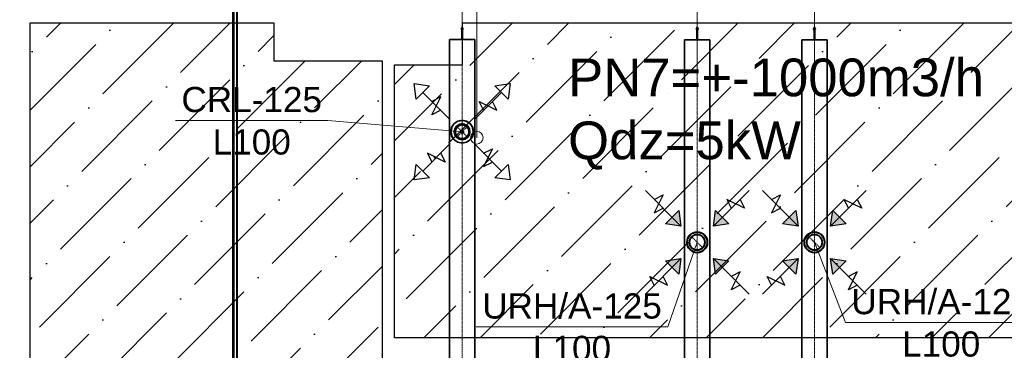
# Model space of a CAD drawing. Header units: millimetres. Extents: x -134161 to 355560, y -27497 to 30328.
# Tile 26 of 95: x -104296 to -96464, y 4025 to 6651. Entities that reach past the tile are written whole.
import ezdxf

# ---------------------------------------------------------------- set-up
doc = ezdxf.new("R2010")
doc.units = ezdxf.units.MM
for name, pattern in [('CenterLine', [17.2, 13, -2, 0.2, -2]), ('HIDDEN', [9.525, 6.35, -3.175]), ('UnderCeiling', [6.7, 4.2, -1, 0.5, -1])]:
    doc.linetypes.add(name, pattern=pattern)
doc.layers.add('AVK-A_uzdevums', color=1, linetype='CONTINUOUS', lineweight=30)
doc.layers.add('AVK-V_uzdevums', color=5, linetype='CONTINUOUS', lineweight=30)
for name, color, linetype in [('Dz1-Atpakalgaita', 7, 'CONTINUOUS'), ('Dz1-Teksts-', 7, 'CONTINUOUS'), ('Dz1-Turpgaita', 7, 'CONTINUOUS'), ('Vent-PN6-N-Plusmas bulta', 7, 'CONTINUOUS'), ('Vent-PN6-N-Teksts-', 7, 'CONTINUOUS'), ('Vent-PN6-P-Plusmas bulta', 7, 'CONTINUOUS'), ('Vent-PN7-N', 7, 'CONTINUOUS'), ('Vent-PN7-N-Iekarta', 7, 'CONTINUOUS'), ('Vent-PN7-N-Teksts-', 7, 'CONTINUOUS'), ('Vent-PN7-P', 7, 'CONTINUOUS'), ('Vent-PN7-P-Iekarta', 7, 'CONTINUOUS'), ('Vent-PN7-P-Teksts-', 7, 'CONTINUOUS')]:
    doc.layers.add(name, color=color, linetype=linetype)
doc.styles.add('Arial', font='arial.ttf', dxfattribs={"height": 187.5})
doc.styles.add('PBL', font='arial.ttf')
pattern_1 = [(45, (-132147.12, 0), (168.3798, 617.3926), [793.75, -158.75, 0, -158.75])]

# ---------------------------------------------------------------- blocks, each defined once
blk = doc.blocks.new('*U135')
at = {"layer": 'Vent-PN7-N-Teksts-', "color": 7, "linetype": 'Continuous', "lineweight": 15}
for p, q in [((33240.1, 4883, 2300), (33006, 4212.4, 2300)), ((33006, 4212.4, 2300), (31482.9, 4212.4, 2300))]:
    blk.add_line(p, q, dxfattribs=at)
at = {"layer": 'Vent-PN7-N-Teksts-', "color": 7, "linetype": 'Continuous', "lineweight": 25, "style": 'Arial'}
for s, p in [('URH/A-125', (31530.2, 4277.4, 2300)), ('L100', (31933.6, 3940.5, 2300))]:
    blk.add_text(s, height=200, dxfattribs=at).set_placement(p)
blk = doc.blocks.new('*U136')
at = {"layer": 'Vent-PN7-N-Teksts-', "color": 7, "linetype": 'Continuous', "lineweight": 15}
for p, q in [((34172.4, 4883, 2300), (34419.1, 4247.1, 2300)), ((34419.1, 4247.1, 2300), (35942.2, 4247.1, 2300))]:
    blk.add_line(p, q, dxfattribs=at)
at = {"layer": 'Vent-PN7-N-Teksts-', "color": 7, "linetype": 'Continuous', "lineweight": 25, "style": 'Arial'}
for s, p in [('URH/A-125', (34466.4, 4312.1, 2300)), ('L100', (34869.9, 3975.3, 2300))]:
    blk.add_text(s, height=200, dxfattribs=at).set_placement(p)
blk = doc.blocks.new('*U180')
at = {"layer": 'Vent-PN7-P-Teksts-', "color": 7, "linetype": 'Continuous', "lineweight": 15}
for p, q in [((30303.1, 5851.6, 2300), (29090.4, 5851.6, 2300)), ((31370.4, 5760.9, 2300), (30303.1, 5851.6, 2300))]:
    blk.add_line(p, q, dxfattribs=at)
at = {"layer": 'Vent-PN7-P-Teksts-', "color": 7, "linetype": 'Continuous', "lineweight": 25, "style": 'Arial'}
for s, p in [('CRL-125', (29137.7, 5916.6, 2300)), ('L100', (29386, 5579.8, 2300))]:
    blk.add_text(s, height=200, dxfattribs=at).set_placement(p)
blk = doc.blocks.new('*U199')
at = {"layer": 'AVK-A_uzdevums', "color": 7, "linetype": 'Continuous', "lineweight": 18}
for p, q in [((31487.3, 6884.6), (31487.3, 9000.9)), ((31487.3, 9000.9), (34293, 9000.9)), ((34293, 9000.9), (34293, 6884.6)), ((31487.3, 5713.4), (31487.3, 6884.6)), ((34293, 6884.6), (31487.3, 6884.6))]:
    blk.add_line(p, q, dxfattribs=at)
at = {"layer": 'AVK-A_uzdevums', "color": 7, "linetype": 'Continuous', "lineweight": 18, "extrusion": (0, 0, -1)}
blk.add_circle((-31487.3, 5713.4), 50, dxfattribs=at)
at = {"layer": 'AVK-A_uzdevums', "color": 7, "linetype": 'Continuous', "lineweight": 25, "style": 'Arial'}
for s, p in [('Esošo apkure atslēgt!', (31546.7, 8659.3)), ('Zem grīdas apsilde', (31702.2, 7812.8)), ('S=14.2m2', (32249.4, 7389.6)), ('Qa=852W', (32257.3, 6966.3))]:
    blk.add_text(s, height=200, dxfattribs=at).set_placement(p)
blk = doc.blocks.new('*U520')
at = {"layer": 'Vent-PN7-P-Teksts-', "color": 7, "linetype": 'Continuous', "lineweight": 25}
for p, q in [((32317.6, 7971.8, 2600), (32330.2, 8006, 2600)), ((32317.6, 7872.3, 2600), (32369.6, 8004.9, 2600)), ((32330.2, 8006, 2600), (32357, 8006, 2600)), ((32357, 8006, 2600), (32369.6, 7971.8, 2600)), ((32317.6, 7905.5, 2600), (32317.6, 7971.8, 2600)), ((32369.6, 7971.8, 2600), (32369.6, 7905.5, 2600)), ((32330.2, 7872.3, 2600), (32317.6, 7905.5, 2600)), ((32357, 7872.3, 2600), (32330.2, 7872.3, 2600)), ((32369.6, 7905.5, 2600), (32357, 7872.3, 2600))]:
    blk.add_line(p, q, dxfattribs=at)
at = {"layer": 'Vent-PN7-P-Teksts-', "color": 7, "linetype": 'Continuous', "lineweight": 15}
for p, q in [((31370.4, 6492.8, 2600), (31370.4, 7796.7, 2600)), ((31370.4, 7796.7, 2600), (32830.5, 7796.7, 2600))]:
    blk.add_line(p, q, dxfattribs=at)
at = {"layer": 'Vent-PN7-P-Teksts-', "color": 7, "linetype": 'Continuous', "lineweight": 25, "style": 'Arial'}
for s, p in [('PN7-P  200', (31417.1, 7860.9, 2600)), ('L500', (31417.1, 7528.3, 2600))]:
    blk.add_text(s, height=200, dxfattribs=at).set_placement(p)
blk = doc.blocks.new('*U522')
at = {"layer": 'Vent-PN6-N-Teksts-', "color": 7, "linetype": 'Continuous', "lineweight": 25}
for p, q in [((35135, 7971.8, 2600), (35147.5, 8006, 2600)), ((35135, 7872.3, 2600), (35186.9, 8004.9, 2600)), ((35147.5, 8006, 2600), (35174.4, 8006, 2600)), ((35174.4, 8006, 2600), (35186.9, 7971.8, 2600)), ((35135, 7905.5, 2600), (35135, 7971.8, 2600)), ((35186.9, 7971.8, 2600), (35186.9, 7905.5, 2600)), ((35147.5, 7872.3, 2600), (35135, 7905.5, 2600)), ((35174.4, 7872.3, 2600), (35147.5, 7872.3, 2600)), ((35186.9, 7905.5, 2600), (35174.4, 7872.3, 2600))]:
    blk.add_line(p, q, dxfattribs=at)
at = {"layer": 'Vent-PN6-N-Teksts-', "color": 7, "linetype": 'Continuous', "lineweight": 15}
for p, q in [((34172.4, 6249.6, 2600), (34172.4, 7796.7, 2600)), ((34172.4, 7796.7, 2600), (35647.8, 7796.7, 2600))]:
    blk.add_line(p, q, dxfattribs=at)
at = {"layer": 'Vent-PN6-N-Teksts-', "color": 7, "linetype": 'Continuous', "lineweight": 25, "style": 'Arial'}
for s, p in [('PN7-N  200', (34219, 7860.9, 2600)), ('L500', (34219, 7528.3, 2600))]:
    blk.add_text(s, height=200, dxfattribs=at).set_placement(p)
blk = doc.blocks.new('*U525')
at = {"layer": 'Vent-PN6-N-Plusmas bulta', "linetype": 'Continuous', "lineweight": 25}
for points in [[(34025.6, 5135.8), (34043.3, 5012.1), (33919.6, 5029.8)], [(34425.1, 5029.8), (34301.4, 5012.1), (34319.1, 5135.8)], [(33919.6, 4736.3), (34043.3, 4754), (34025.6, 4630.2)], [(34319.1, 4630.2), (34301.4, 4754), (34425.1, 4736.3)]]:
    blk.add_hatch(color=7, dxfattribs=at).paths.add_polyline_path(points, flags=0)
at = {"layer": 'Vent-PN6-N-Plusmas bulta', "color": 7, "linetype": 'Continuous', "lineweight": 25}
for p, q in [((34043.3, 5012.1, 2237), (33760.5, 5294.9, 2237)), ((33831.2, 5224.2, 2237), (33901.9, 5259.6, 2237)), ((33901.9, 5259.6, 2237), (33831.2, 5118.1, 2237)), ((34301.4, 5012.1, 2237), (34584.2, 5294.9, 2237)), ((34548.9, 5153.5, 2237), (34407.5, 5224.2, 2237)), ((34407.5, 5224.2, 2237), (34442.8, 5153.5, 2237)), ((34513.5, 5224.2, 2237), (34548.9, 5153.5, 2237)), ((33831.2, 5118.1, 2237), (33901.9, 5153.5, 2237)), ((34025.6, 5135.8, 2237), (34043.3, 5012.1, 2237)), ((34301.4, 5012.1, 2237), (34319.1, 5135.8, 2237)), ((34043.3, 5012.1, 2237), (33919.6, 5029.8, 2237)), ((34425.1, 5029.8, 2237), (34301.4, 5012.1, 2237)), ((34043.3, 4754, 2237), (33760.5, 4471.1, 2237)), ((33919.6, 4736.3, 2237), (34043.3, 4754, 2237)), ((34043.3, 4754, 2237), (34025.6, 4630.2, 2237)), ((34301.4, 4754, 2237), (34584.2, 4471.1, 2237)), ((34319.1, 4630.2, 2237), (34301.4, 4754, 2237)), ((34301.4, 4754, 2237), (34425.1, 4736.3, 2237)), ((34442.8, 4506.5, 2237), (34513.5, 4647.9, 2237)), ((34513.5, 4647.9, 2237), (34442.8, 4612.6, 2237)), ((33831.2, 4541.9, 2237), (33795.8, 4612.6, 2237)), ((33795.8, 4612.6, 2237), (33937.2, 4541.9, 2237)), ((33937.2, 4541.9, 2237), (33901.9, 4612.6, 2237)), ((34513.5, 4541.9, 2237), (34442.8, 4506.5, 2237))]:
    blk.add_line(p, q, dxfattribs=at)
for points in [[(34025.6, 5135.8, 2237), (34043.3, 5012.1, 2237), (33919.6, 5029.8, 2237)], [(34425.1, 5029.8, 2237), (34301.4, 5012.1, 2237), (34319.1, 5135.8, 2237)], [(33919.6, 4736.3, 2237), (34043.3, 4754, 2237), (34025.6, 4630.2, 2237)], [(34319.1, 4630.2, 2237), (34301.4, 4754, 2237), (34425.1, 4736.3, 2237)]]:
    blk.add_3dface(points, dxfattribs=at)
blk = doc.blocks.new('*U527')
at = {"layer": 'Vent-PN7-N', "color": 1, "linetype": 'UnderCeiling', "lineweight": 35}
for p, q in [((34072.4, 4795.5, 2600), (34072.4, 4970.5, 2600)), ((34272.4, 4795.5, 2600), (34272.4, 4970.5, 2600))]:
    blk.add_line(p, q, dxfattribs=at)
at = {"layer": 'Vent-PN7-N', "color": 7, "linetype": 'CenterLine', "lineweight": 18}
blk.add_line((34172.4, 4795.5, 2600), (34172.4, 4970.5, 2600), dxfattribs=at)
at = {"layer": 'Vent-PN7-N', "color": 7, "linetype": 'HIDDEN', "lineweight": -3}
blk.add_line((34128.2, 4927.2, 2481.2), (34216.6, 4838.8, 2481.2), dxfattribs=at)
at = {"layer": 'Vent-PN7-N', "color": 7, "linetype": 'HIDDEN', "lineweight": -3, "extrusion": (0, 0, -1)}
blk.add_circle((-34172.4, 4883, -2481.2), 62.5, dxfattribs=at)
blk = doc.blocks.new('*U528')
at = {"layer": 'Vent-PN7-N-Iekarta', "color": 1, "linetype": 'Continuous', "lineweight": 35}
for centre, radius in [((34172.4, 4883, 2300), 82.5), ((34172.4, 4883, 2287), 80), ((34172.4, 4883, 2289), 62.5), ((34172.4, 4883, 2300), 60.5)]:
    blk.add_circle(centre, radius, dxfattribs=at)
blk = doc.blocks.new('*U529')
at = {"layer": 'Vent-PN7-N', "color": 7, "linetype": 'Continuous', "lineweight": -3}
blk.add_line((34172.4, 4883, 2390.6), (34172.4, 4883, 2389.6), dxfattribs=at)
blk = doc.blocks.new('*U530')
at = {"layer": 'Vent-PN7-N', "color": 1, "linetype": 'UnderCeiling', "lineweight": 35}
for p, q in [((34072.4, 4795.5, 2600), (34072.4, 3217.8, 2600)), ((34272.4, 4795.5, 2600), (34272.4, 3217.8, 2600))]:
    blk.add_line(p, q, dxfattribs=at)
at = {"layer": 'Vent-PN7-N', "color": 7, "linetype": 'CenterLine', "lineweight": 18}
blk.add_line((34172.4, 4795.5, 2600), (34172.4, 3217.8, 2600), dxfattribs=at)
blk = doc.blocks.new('*U538')
at = {"layer": 'Vent-PN7-N', "color": 1, "linetype": 'UnderCeiling', "lineweight": 35}
for p, q in [((34072.4, 6492.2, 2600), (34072.4, 4970.5, 2600)), ((34272.4, 6492.2, 2600), (34272.4, 4970.5, 2600))]:
    blk.add_line(p, q, dxfattribs=at)
at = {"layer": 'Vent-PN7-N', "color": 7, "linetype": 'CenterLine', "lineweight": 18}
blk.add_line((34172.4, 6492.2, 2600), (34172.4, 4970.5, 2600), dxfattribs=at)
blk = doc.blocks.new('*U539')
at = {"layer": 'Vent-PN7-N', "color": 1, "linetype": 'Continuous', "lineweight": 35}
for p, q in [((34172.4, 6592.2, 2600), (34163.4, 6572.2, 2600)), ((34181.4, 6572.2, 2600), (34172.4, 6592.2, 2600)), ((34163.4, 6572.2, 2600), (34169.4, 6572.2, 2600)), ((34169.4, 6572.2, 2600), (34169.4, 6492.2, 2600)), ((34175.4, 6492.2, 2600), (34175.4, 6572.2, 2600)), ((34175.4, 6572.2, 2600), (34181.4, 6572.2, 2600)), ((34272.4, 6492.2, 2600), (34072.4, 6492.2, 2600)), ((34169.4, 6492.2, 2600), (34175.4, 6492.2, 2600))]:
    blk.add_line(p, q, dxfattribs=at)
blk = doc.blocks.new('*U540')
at = {"layer": 'Vent-PN6-N-Teksts-', "color": 7, "linetype": 'Continuous', "lineweight": 25}
for p, q in [((34202.7, 8564.2, 2600), (34215.2, 8598.5, 2600)), ((34202.7, 8464.7, 2600), (34254.7, 8597.3, 2600)), ((34202.7, 8497.9, 2600), (34202.7, 8564.2, 2600)), ((34215.2, 8598.5, 2600), (34242.1, 8598.5, 2600)), ((34242.1, 8598.5, 2600), (34254.7, 8564.2, 2600)), ((34254.7, 8564.2, 2600), (34254.7, 8497.9, 2600)), ((34215.2, 8464.7, 2600), (34202.7, 8497.9, 2600)), ((34242.1, 8464.7, 2600), (34215.2, 8464.7, 2600)), ((34254.7, 8497.9, 2600), (34242.1, 8464.7, 2600))]:
    blk.add_line(p, q, dxfattribs=at)
at = {"layer": 'Vent-PN6-N-Teksts-', "color": 7, "linetype": 'Continuous', "lineweight": 15}
for p, q in [((33240.1, 6249.6, 2600), (33240.1, 8389.1, 2600)), ((33240.1, 8389.1, 2600), (34715.6, 8389.1, 2600))]:
    blk.add_line(p, q, dxfattribs=at)
at = {"layer": 'Vent-PN6-N-Teksts-', "color": 7, "linetype": 'Continuous', "lineweight": 25, "style": 'Arial'}
for s, p in [('PN7-N  200', (33286.7, 8453.3, 2600)), ('L500', (33286.7, 8120.7, 2600))]:
    blk.add_text(s, height=200, dxfattribs=at).set_placement(p)
blk = doc.blocks.new('*U543')
at = {"layer": 'Vent-PN6-N-Plusmas bulta', "linetype": 'Continuous', "lineweight": 25}
for points in [[(33093.3, 5135.8), (33111, 5012.1), (32987.3, 5029.8)], [(33492.9, 5029.8), (33369.1, 5012.1), (33386.8, 5135.8)], [(32987.3, 4736.3), (33111, 4754), (33093.3, 4630.2)], [(33386.8, 4630.2), (33369.1, 4754), (33492.9, 4736.3)]]:
    blk.add_hatch(color=7, dxfattribs=at).paths.add_polyline_path(points, flags=0)
at = {"layer": 'Vent-PN6-N-Plusmas bulta', "color": 7, "linetype": 'Continuous', "lineweight": 25}
for p, q in [((33111, 5012.1, 2237), (32828.2, 5294.9, 2237)), ((32898.9, 5224.2, 2237), (32969.6, 5259.6, 2237)), ((32969.6, 5259.6, 2237), (32898.9, 5118.1, 2237)), ((33369.1, 5012.1, 2237), (33652, 5294.9, 2237)), ((33616.6, 5153.5, 2237), (33475.2, 5224.2, 2237)), ((33475.2, 5224.2, 2237), (33510.5, 5153.5, 2237)), ((33581.2, 5224.2, 2237), (33616.6, 5153.5, 2237)), ((32898.9, 5118.1, 2237), (32969.6, 5153.5, 2237)), ((33093.3, 5135.8, 2237), (33111, 5012.1, 2237)), ((33369.1, 5012.1, 2237), (33386.8, 5135.8, 2237)), ((33111, 5012.1, 2237), (32987.3, 5029.8, 2237)), ((33492.9, 5029.8, 2237), (33369.1, 5012.1, 2237)), ((33111, 4754, 2237), (32828.2, 4471.1, 2237)), ((32987.3, 4736.3, 2237), (33111, 4754, 2237)), ((33111, 4754, 2237), (33093.3, 4630.2, 2237)), ((33369.1, 4754, 2237), (33652, 4471.1, 2237)), ((33386.8, 4630.2, 2237), (33369.1, 4754, 2237)), ((33369.1, 4754, 2237), (33492.9, 4736.3, 2237)), ((33510.5, 4506.5, 2237), (33581.2, 4647.9, 2237)), ((33581.2, 4647.9, 2237), (33510.5, 4612.6, 2237)), ((32898.9, 4541.9, 2237), (32863.5, 4612.6, 2237)), ((32863.5, 4612.6, 2237), (33005, 4541.9, 2237)), ((33005, 4541.9, 2237), (32969.6, 4612.6, 2237)), ((33581.2, 4541.9, 2237), (33510.5, 4506.5, 2237))]:
    blk.add_line(p, q, dxfattribs=at)
for points in [[(33093.3, 5135.8, 2237), (33111, 5012.1, 2237), (32987.3, 5029.8, 2237)], [(33492.9, 5029.8, 2237), (33369.1, 5012.1, 2237), (33386.8, 5135.8, 2237)], [(32987.3, 4736.3, 2237), (33111, 4754, 2237), (33093.3, 4630.2, 2237)], [(33386.8, 4630.2, 2237), (33369.1, 4754, 2237), (33492.9, 4736.3, 2237)]]:
    blk.add_3dface(points, dxfattribs=at)
blk = doc.blocks.new('*U545')
at = {"layer": 'Vent-PN7-N', "color": 1, "linetype": 'UnderCeiling', "lineweight": 35}
for p, q in [((33140.1, 4795.5, 2600), (33140.1, 4970.5, 2600)), ((33340.1, 4795.5, 2600), (33340.1, 4970.5, 2600))]:
    blk.add_line(p, q, dxfattribs=at)
at = {"layer": 'Vent-PN7-N', "color": 7, "linetype": 'CenterLine', "lineweight": 18}
blk.add_line((33240.1, 4795.5, 2600), (33240.1, 4970.5, 2600), dxfattribs=at)
at = {"layer": 'Vent-PN7-N', "color": 7, "linetype": 'HIDDEN', "lineweight": -3}
blk.add_line((33195.9, 4927.2, 2481.2), (33284.3, 4838.8, 2481.2), dxfattribs=at)
at = {"layer": 'Vent-PN7-N', "color": 7, "linetype": 'HIDDEN', "lineweight": -3, "extrusion": (0, 0, -1)}
blk.add_circle((-33240.1, 4883, -2481.2), 62.5, dxfattribs=at)
blk = doc.blocks.new('*U546')
at = {"layer": 'Vent-PN7-N-Iekarta', "color": 1, "linetype": 'Continuous', "lineweight": 35}
for centre, radius in [((33240.1, 4883, 2300), 82.5), ((33240.1, 4883, 2287), 80), ((33240.1, 4883, 2289), 62.5), ((33240.1, 4883, 2300), 60.5)]:
    blk.add_circle(centre, radius, dxfattribs=at)
blk = doc.blocks.new('*U547')
at = {"layer": 'Vent-PN7-N', "color": 7, "linetype": 'Continuous', "lineweight": -3}
blk.add_line((33240.1, 4883, 2390.6), (33240.1, 4883, 2389.6), dxfattribs=at)
blk = doc.blocks.new('*U548')
at = {"layer": 'Vent-PN7-N', "color": 1, "linetype": 'UnderCeiling', "lineweight": 35}
for p, q in [((33140.1, 4795.5, 2600), (33140.1, 3217.8, 2600)), ((33340.1, 4795.5, 2600), (33340.1, 3217.8, 2600))]:
    blk.add_line(p, q, dxfattribs=at)
at = {"layer": 'Vent-PN7-N', "color": 7, "linetype": 'CenterLine', "lineweight": 18}
blk.add_line((33240.1, 4795.5, 2600), (33240.1, 3217.8, 2600), dxfattribs=at)
blk = doc.blocks.new('*U556')
at = {"layer": 'Vent-PN7-N', "color": 1, "linetype": 'UnderCeiling', "lineweight": 35}
for p, q in [((33140.1, 6492.2, 2600), (33140.1, 4970.5, 2600)), ((33340.1, 6492.2, 2600), (33340.1, 4970.5, 2600))]:
    blk.add_line(p, q, dxfattribs=at)
at = {"layer": 'Vent-PN7-N', "color": 7, "linetype": 'CenterLine', "lineweight": 18}
blk.add_line((33240.1, 6492.2, 2600), (33240.1, 4970.5, 2600), dxfattribs=at)
blk = doc.blocks.new('*U557')
at = {"layer": 'Vent-PN7-N', "color": 1, "linetype": 'Continuous', "lineweight": 35}
for p, q in [((33240.1, 6592.2, 2600), (33231.1, 6572.2, 2600)), ((33249.1, 6572.2, 2600), (33240.1, 6592.2, 2600)), ((33231.1, 6572.2, 2600), (33237.1, 6572.2, 2600)), ((33237.1, 6572.2, 2600), (33237.1, 6492.2, 2600)), ((33243.1, 6492.2, 2600), (33243.1, 6572.2, 2600)), ((33243.1, 6572.2, 2600), (33249.1, 6572.2, 2600)), ((33340.1, 6492.2, 2600), (33140.1, 6492.2, 2600)), ((33237.1, 6492.2, 2600), (33243.1, 6492.2, 2600))]:
    blk.add_line(p, q, dxfattribs=at)
blk = doc.blocks.new('*U558')
at = {"layer": 'Vent-PN6-P-Plusmas bulta', "color": 7, "linetype": 'Continuous', "lineweight": 25}
for p, q in [((31005.5, 6019.7, 2269), (30987.9, 6143.5, 2269)), ((30987.9, 6143.5, 2269), (31111.6, 6125.8, 2269)), ((31005.5, 6019.7, 2269), (30987.9, 6143.5, 2269)), ((30987.9, 6143.5, 2269), (31111.6, 6125.8, 2269)), ((31111.6, 6125.8, 2269), (31005.5, 6019.7, 2269)), ((31629.2, 6125.8, 2269), (31752.9, 6143.5, 2269)), ((31629.2, 6125.8, 2269), (31752.9, 6143.5, 2269)), ((31735.3, 6019.7, 2269), (31629.2, 6125.8, 2269)), ((31752.9, 6143.5, 2269), (31735.3, 6019.7, 2269)), ((31752.9, 6143.5, 2269), (31735.3, 6019.7, 2269)), ((31270.7, 5860.6, 2269), (31058.6, 6072.8, 2269)), ((31129.3, 5896, 2269), (31200, 6037.4, 2269)), ((31200, 6037.4, 2269), (31129.3, 6002.1, 2269)), ((31470.1, 5860.6, 2269), (31682.2, 6072.8, 2269)), ((31540.8, 5931.3, 2269), (31505.5, 6002.1, 2269)), ((31505.5, 6002.1, 2269), (31646.9, 5931.3, 2269)), ((31646.9, 5931.3, 2269), (31611.5, 6002.1, 2269)), ((31200, 5931.3, 2269), (31129.3, 5896, 2269)), ((31270.7, 5661.2, 2269), (31058.6, 5449.1, 2269)), ((31470.1, 5661.2, 2269), (31682.2, 5449.1, 2269)), ((31235.3, 5519.8, 2269), (31093.9, 5590.5, 2269)), ((31093.9, 5590.5, 2269), (31129.3, 5519.8, 2269)), ((31200, 5590.5, 2269), (31235.3, 5519.8, 2269)), ((31540.8, 5590.5, 2269), (31611.5, 5625.9, 2269)), ((31611.5, 5625.9, 2269), (31540.8, 5484.4, 2269)), ((30987.9, 5378.4, 2269), (31005.5, 5502.1, 2269)), ((30987.9, 5378.4, 2269), (31005.5, 5502.1, 2269)), ((31005.5, 5502.1, 2269), (31111.6, 5396.1, 2269)), ((31540.8, 5484.4, 2269), (31611.5, 5519.8, 2269)), ((31629.2, 5396.1, 2269), (31735.3, 5502.1, 2269)), ((31735.3, 5502.1, 2269), (31752.9, 5378.4, 2269)), ((31735.3, 5502.1, 2269), (31752.9, 5378.4, 2269)), ((31111.6, 5396.1, 2269), (30987.9, 5378.4, 2269)), ((31111.6, 5396.1, 2269), (30987.9, 5378.4, 2269)), ((31752.9, 5378.4, 2269), (31629.2, 5396.1, 2269)), ((31752.9, 5378.4, 2269), (31629.2, 5396.1, 2269))]:
    blk.add_line(p, q, dxfattribs=at)
blk = doc.blocks.new('*U566')
at = {"layer": 'Vent-PN7-P', "color": 5, "linetype": 'UnderCeiling', "lineweight": 35}
for p, q in [((31270.4, 5673.4, 2600), (31270.4, 5848.4, 2600)), ((31470.4, 5673.4, 2600), (31470.4, 5848.4, 2600))]:
    blk.add_line(p, q, dxfattribs=at)
at = {"layer": 'Vent-PN7-P', "color": 7, "linetype": 'HIDDEN', "lineweight": -3}
for p, q in [((31326.2, 5805.1, 2481.2), (31414.6, 5716.7, 2481.2)), ((31414.6, 5805.1, 2481.2), (31326.2, 5716.7, 2481.2))]:
    blk.add_line(p, q, dxfattribs=at)
at = {"layer": 'Vent-PN7-P', "color": 7, "linetype": 'CenterLine', "lineweight": 18}
blk.add_line((31370.4, 5673.4, 2600), (31370.4, 5848.4, 2600), dxfattribs=at)
at = {"layer": 'Vent-PN7-P', "color": 7, "linetype": 'HIDDEN', "lineweight": -3, "extrusion": (0, 0, -1)}
blk.add_circle((-31370.4, 5760.9, -2481.2), 62.5, dxfattribs=at)
blk = doc.blocks.new('*U567')
at = {"layer": 'Vent-PN7-P-Iekarta', "color": 5, "linetype": 'Continuous', "lineweight": 35}
for p, q in [((31286.3, 5795.8, 2300), (31279.4, 5760.9, 2300)), ((31306.1, 5825.3, 2300), (31286.3, 5795.8, 2300)), ((31335.6, 5845, 2300), (31306.1, 5825.3, 2300)), ((31326.2, 5805.1, 2345), (31312.7, 5784.8, 2345)), ((31326.2, 5805.1, 2300), (31312.7, 5784.8, 2300)), ((31332.2, 5799.1, 2290), (31320.5, 5781.6, 2290)), ((31332.2, 5799.1, 2353), (31320.5, 5781.6, 2353)), ((31346.5, 5818.7, 2345), (31326.2, 5805.1, 2345)), ((31346.5, 5818.7, 2300), (31326.2, 5805.1, 2300)), ((31349.7, 5810.8, 2290), (31332.2, 5799.1, 2290)), ((31349.7, 5810.8, 2353), (31332.2, 5799.1, 2353)), ((31370.4, 5851.9, 2300), (31335.6, 5845, 2300)), ((31370.4, 5823.4, 2345), (31346.5, 5818.7, 2345)), ((31370.4, 5823.4, 2300), (31346.5, 5818.7, 2300)), ((31370.4, 5814.9, 2290), (31349.7, 5810.8, 2290)), ((31370.4, 5814.9, 2353), (31349.7, 5810.8, 2353)), ((31405.2, 5845, 2300), (31370.4, 5851.9, 2300)), ((31394.3, 5818.7, 2345), (31370.4, 5823.4, 2345)), ((31394.3, 5818.7, 2300), (31370.4, 5823.4, 2300)), ((31391.1, 5810.8, 2290), (31370.4, 5814.9, 2290)), ((31391.1, 5810.8, 2353), (31370.4, 5814.9, 2353)), ((31408.6, 5799.1, 2290), (31391.1, 5810.8, 2290)), ((31408.6, 5799.1, 2353), (31391.1, 5810.8, 2353)), ((31414.6, 5805.1, 2345), (31394.3, 5818.7, 2345)), ((31414.6, 5805.1, 2300), (31394.3, 5818.7, 2300)), ((31434.7, 5825.3, 2300), (31405.2, 5845, 2300)), ((31420.3, 5781.6, 2290), (31408.6, 5799.1, 2290)), ((31420.3, 5781.6, 2353), (31408.6, 5799.1, 2353)), ((31428.1, 5784.8, 2345), (31414.6, 5805.1, 2345)), ((31428.1, 5784.8, 2300), (31414.6, 5805.1, 2300)), ((31454.5, 5795.8, 2300), (31434.7, 5825.3, 2300)), ((31461.4, 5760.9, 2300), (31454.5, 5795.8, 2300)), ((31279.4, 5760.9, 2300), (31286.3, 5726.1, 2300)), ((31286.3, 5726.1, 2300), (31306.1, 5696.6, 2300)), ((31312.7, 5784.8, 2345), (31307.9, 5760.9, 2345)), ((31312.7, 5784.8, 2300), (31307.9, 5760.9, 2300)), ((31307.9, 5760.9, 2345), (31312.7, 5737, 2345)), ((31307.9, 5760.9, 2300), (31312.7, 5737, 2300)), ((31312.7, 5737, 2345), (31326.2, 5716.7, 2345)), ((31312.7, 5737, 2300), (31326.2, 5716.7, 2300)), ((31320.5, 5781.6, 2290), (31316.4, 5760.9, 2290)), ((31320.5, 5781.6, 2353), (31316.4, 5760.9, 2353)), ((31316.4, 5760.9, 2290), (31320.5, 5740.3, 2290)), ((31316.4, 5760.9, 2353), (31320.5, 5740.3, 2353)), ((31320.5, 5740.3, 2290), (31332.2, 5722.7, 2290)), ((31320.5, 5740.3, 2353), (31332.2, 5722.7, 2353)), ((31332.2, 5722.7, 2290), (31349.7, 5711, 2290)), ((31332.2, 5722.7, 2353), (31349.7, 5711, 2353)), ((31359.3, 5765.5, 2284), (31358.4, 5760.9, 2284)), ((31358.4, 5760.9, 2284), (31359.3, 5756.3, 2284)), ((31361.9, 5769.4, 2284), (31359.3, 5765.5, 2284)), ((31359.3, 5756.3, 2284), (31361.9, 5752.4, 2284)), ((31365.8, 5772, 2284), (31361.9, 5769.4, 2284)), ((31361.9, 5752.4, 2284), (31365.8, 5749.8, 2284)), ((31370.4, 5772.9, 2284), (31365.8, 5772, 2284)), ((31365.8, 5749.8, 2284), (31370.4, 5748.9, 2284)), ((31375, 5772, 2284), (31370.4, 5772.9, 2284)), ((31370.4, 5748.9, 2284), (31375, 5749.8, 2284)), ((31378.9, 5769.4, 2284), (31375, 5772, 2284)), ((31375, 5749.8, 2284), (31378.9, 5752.4, 2284)), ((31381.5, 5765.5, 2284), (31378.9, 5769.4, 2284)), ((31378.9, 5752.4, 2284), (31381.5, 5756.3, 2284)), ((31382.4, 5760.9, 2284), (31381.5, 5765.5, 2284)), ((31381.5, 5756.3, 2284), (31382.4, 5760.9, 2284)), ((31391.1, 5711, 2290), (31408.6, 5722.7, 2290)), ((31391.1, 5711, 2353), (31408.6, 5722.7, 2353)), ((31408.6, 5722.7, 2290), (31420.3, 5740.3, 2290)), ((31408.6, 5722.7, 2353), (31420.3, 5740.3, 2353)), ((31414.6, 5716.7, 2345), (31428.1, 5737, 2345)), ((31414.6, 5716.7, 2300), (31428.1, 5737, 2300)), ((31424.4, 5760.9, 2290), (31420.3, 5781.6, 2290)), ((31424.4, 5760.9, 2353), (31420.3, 5781.6, 2353)), ((31420.3, 5740.3, 2290), (31424.4, 5760.9, 2290)), ((31420.3, 5740.3, 2353), (31424.4, 5760.9, 2353)), ((31432.9, 5760.9, 2345), (31428.1, 5784.8, 2345)), ((31432.9, 5760.9, 2300), (31428.1, 5784.8, 2300)), ((31428.1, 5737, 2345), (31432.9, 5760.9, 2345)), ((31428.1, 5737, 2300), (31432.9, 5760.9, 2300)), ((31434.7, 5696.6, 2300), (31454.5, 5726.1, 2300)), ((31454.5, 5726.1, 2300), (31461.4, 5760.9, 2300)), ((31306.1, 5696.6, 2300), (31335.6, 5676.9, 2300)), ((31326.2, 5716.7, 2345), (31346.5, 5703.2, 2345)), ((31326.2, 5716.7, 2300), (31346.5, 5703.2, 2300)), ((31335.6, 5676.9, 2300), (31370.4, 5669.9, 2300)), ((31346.5, 5703.2, 2345), (31370.4, 5698.4, 2345)), ((31346.5, 5703.2, 2300), (31370.4, 5698.4, 2300)), ((31349.7, 5711, 2290), (31370.4, 5706.9, 2290)), ((31349.7, 5711, 2353), (31370.4, 5706.9, 2353)), ((31370.4, 5706.9, 2290), (31391.1, 5711, 2290)), ((31370.4, 5706.9, 2353), (31391.1, 5711, 2353)), ((31370.4, 5698.4, 2345), (31394.3, 5703.2, 2345)), ((31370.4, 5698.4, 2300), (31394.3, 5703.2, 2300)), ((31370.4, 5669.9, 2300), (31405.2, 5676.9, 2300)), ((31394.3, 5703.2, 2345), (31414.6, 5716.7, 2345)), ((31394.3, 5703.2, 2300), (31414.6, 5716.7, 2300)), ((31405.2, 5676.9, 2300), (31434.7, 5696.6, 2300))]:
    blk.add_line(p, q, dxfattribs=at)
at = {"layer": 'Vent-PN7-P-Iekarta', "color": 7, "linetype": 'HIDDEN', "lineweight": -3}
for p, q in [((31308.2, 5823.2, 2275), (31289.1, 5794.6, 2275)), ((31308.2, 5823.2, 2269), (31289.1, 5794.6, 2269)), ((31336.7, 5842.2, 2275), (31308.2, 5823.2, 2275)), ((31336.7, 5842.2, 2269), (31308.2, 5823.2, 2269)), ((31370.4, 5848.9, 2275), (31336.7, 5842.2, 2275)), ((31370.4, 5848.9, 2269), (31336.7, 5842.2, 2269)), ((31404.1, 5842.2, 2275), (31370.4, 5848.9, 2275)), ((31404.1, 5842.2, 2269), (31370.4, 5848.9, 2269)), ((31432.6, 5823.2, 2275), (31404.1, 5842.2, 2275)), ((31432.6, 5823.2, 2269), (31404.1, 5842.2, 2269)), ((31451.7, 5794.6, 2275), (31432.6, 5823.2, 2275)), ((31451.7, 5794.6, 2269), (31432.6, 5823.2, 2269)), ((31289.1, 5794.6, 2275), (31282.4, 5760.9, 2275)), ((31289.1, 5794.6, 2269), (31282.4, 5760.9, 2269)), ((31282.4, 5760.9, 2275), (31289.1, 5727.3, 2275)), ((31282.4, 5760.9, 2269), (31289.1, 5727.3, 2269)), ((31289.1, 5727.3, 2275), (31308.2, 5698.7, 2275)), ((31289.1, 5727.3, 2269), (31308.2, 5698.7, 2269)), ((31432.6, 5698.7, 2275), (31451.7, 5727.3, 2275)), ((31432.6, 5698.7, 2269), (31451.7, 5727.3, 2269)), ((31458.4, 5760.9, 2275), (31451.7, 5794.6, 2275)), ((31458.4, 5760.9, 2269), (31451.7, 5794.6, 2269)), ((31451.7, 5727.3, 2275), (31458.4, 5760.9, 2275)), ((31451.7, 5727.3, 2269), (31458.4, 5760.9, 2269)), ((31308.2, 5698.7, 2275), (31336.7, 5679.6, 2275)), ((31308.2, 5698.7, 2269), (31336.7, 5679.6, 2269)), ((31336.7, 5679.6, 2275), (31370.4, 5672.9, 2275)), ((31336.7, 5679.6, 2269), (31370.4, 5672.9, 2269)), ((31370.4, 5672.9, 2275), (31404.1, 5679.6, 2275)), ((31370.4, 5672.9, 2269), (31404.1, 5679.6, 2269)), ((31404.1, 5679.6, 2275), (31432.6, 5698.7, 2275)), ((31404.1, 5679.6, 2269), (31432.6, 5698.7, 2269))]:
    blk.add_line(p, q, dxfattribs=at)
at = {"layer": 'Vent-PN7-P-Iekarta', "color": 5, "linetype": 'Continuous', "lineweight": 35}
blk.add_circle((31370.4, 5760.9, 2284), 12, dxfattribs=at)
blk = doc.blocks.new('*U568')
at = {"layer": 'Vent-PN7-P', "color": 7, "linetype": 'Continuous', "lineweight": -3}
blk.add_line((31370.4, 5760.9, 2390.6), (31370.4, 5760.9, 2389.6), dxfattribs=at)
blk = doc.blocks.new('*U569')
at = {"layer": 'Vent-PN7-P', "color": 5, "linetype": 'UnderCeiling', "lineweight": 35}
for p, q in [((31270.4, 5673.4, 2600), (31270.4, 3250.9, 2600)), ((31470.4, 5673.4, 2600), (31470.4, 3250.9, 2600))]:
    blk.add_line(p, q, dxfattribs=at)
at = {"layer": 'Vent-PN7-P', "color": 7, "linetype": 'CenterLine', "lineweight": 18}
blk.add_line((31370.4, 5673.4, 2600), (31370.4, 3250.9, 2600), dxfattribs=at)
blk = doc.blocks.new('*U573')
at = {"layer": 'Vent-PN7-P', "color": 5, "linetype": 'UnderCeiling', "lineweight": 35}
for p, q in [((31270.4, 6492.8, 2600), (31270.4, 5848.4, 2600)), ((31470.4, 6492.8, 2600), (31470.4, 5848.4, 2600))]:
    blk.add_line(p, q, dxfattribs=at)
at = {"layer": 'Vent-PN7-P', "color": 7, "linetype": 'CenterLine', "lineweight": 18}
blk.add_line((31370.4, 6492.8, 2600), (31370.4, 5848.4, 2600), dxfattribs=at)
blk = doc.blocks.new('*U574')
at = {"layer": 'Vent-PN7-P', "color": 5, "linetype": 'Continuous', "lineweight": 35}
for p, q in [((31370.4, 6592.8, 2600), (31361.4, 6572.8, 2600)), ((31379.4, 6572.8, 2600), (31370.4, 6592.8, 2600)), ((31361.4, 6572.8, 2600), (31367.4, 6572.8, 2600)), ((31367.4, 6572.8, 2600), (31367.4, 6492.8, 2600)), ((31373.4, 6492.8, 2600), (31373.4, 6572.8, 2600)), ((31373.4, 6572.8, 2600), (31379.4, 6572.8, 2600)), ((31470.4, 6492.8, 2600), (31270.4, 6492.8, 2600)), ((31367.4, 6492.8, 2600), (31373.4, 6492.8, 2600))]:
    blk.add_line(p, q, dxfattribs=at)
blk = doc.blocks.new('*U891')
at = {"layer": 'Dz1-Atpakalgaita', "color": 6, "linetype": 'UnderCeiling', "lineweight": 25}
for p, q in [((29546.2, 2992, 2800), (29546.2, 8199.8, 2800)), ((29556.2, 2992, 2800), (29556.2, 8199.8, 2800))]:
    blk.add_line(p, q, dxfattribs=at)
blk = doc.blocks.new('*U892')
at = {"layer": 'Dz1-Turpgaita', "color": 4, "linetype": 'UnderCeiling', "lineweight": 25}
for p, q in [((29577.2, 3010, 2800), (29577.2, 8173.3, 2800)), ((29583.2, 3010, 2800), (29583.2, 8173.3, 2800))]:
    blk.add_line(p, q, dxfattribs=at)
blk = doc.blocks.new('*U999')
at = {"layer": 'Dz1-Teksts-', "color": 7, "linetype": 'Continuous', "lineweight": 0}
for p, q in [((26644.3, 6564.4, 2200), (27163.5, 7164.1, 2200)), ((27163.5, 7164.1, 2200), (28902.1, 7164.1, 2200))]:
    blk.add_line(p, q, dxfattribs=at)
at = {"layer": 'Dz1-Teksts-', "color": 7, "linetype": 'Continuous', "lineweight": 0, "extrusion": (0, 0, -1)}
blk.add_circle((-26644.3, 6564.4, -2200), 25, dxfattribs=at)
at = {"layer": 'Dz1-Teksts-', "color": 7, "linetype": 'Continuous', "lineweight": 0, "style": 'Arial'}
blk.add_text('Qdz=5000 W', height=200, dxfattribs=at).set_placement((27213.6, 7233, 2200))

msp = doc.modelspace()

# ---------------------------------------------------------------- hatches: boundary and pattern name
at = {"layer": 'AVK-A_uzdevums'}
h = msp.add_hatch(dxfattribs=at)
h.set_pattern_fill('ANSI36', color=256, scale=100)
h.set_pattern_definition(pattern_1)
h.paths.add_polyline_path([(-104213.2, 6625.1), (-102273.9, 6625.1), (-102273.9, 6325.2), (-101413.2, 6325.2), (-101413.2, 698.4), (-101610.8, 698.4), (-101610.8, 247), (-104213.2, 247)])
h = msp.add_hatch(dxfattribs=at)
h.set_pattern_fill('ANSI36', color=256, scale=100)
h.set_pattern_definition(pattern_1)
h.paths.add_polyline_path([(-101314.3, 6293.5), (-100774.6, 6293.5), (-100774.6, 6625.1), (-96047.4, 6625.1), (-96047.4, 6258.2), (-95514.7, 6258.2), (-95514.7, 4125), (-101314.3, 4125)])

# ---------------------------------------------------------------- linework, layer by layer
for points in [[(-104213.2, 6625.1), (-102273.9, 6625.1), (-102273.9, 6325.2), (-101413.2, 6325.2), (-101413.2, 698.4), (-101610.8, 698.4), (-101610.8, 247), (-104213.2, 247)], [(-101314.3, 6293.5), (-100774.6, 6293.5), (-100774.6, 6625.1), (-96047.4, 6625.1), (-96047.4, 6258.2), (-95514.7, 6258.2), (-95514.7, 4125), (-101314.3, 4125)]]:
    msp.add_lwpolyline(points, close=True, dxfattribs=at)

# ---------------------------------------------------------------- block references
msp.add_blockref('*U199', (-132147.1, 0), dxfattribs=at)
at = {"layer": 'Dz1-Atpakalgaita'}
msp.add_blockref('*U891', (-132147.1, 0), dxfattribs=at)
at = {"layer": 'Dz1-Teksts-'}
msp.add_blockref('*U999', (-132147.1, 0), dxfattribs=at)
at = {"layer": 'Dz1-Turpgaita'}
msp.add_blockref('*U892', (-132147.1, 0), dxfattribs=at)
at = {"layer": 'Vent-PN6-N-Plusmas bulta'}
for name in ['*U543', '*U525']:
    msp.add_blockref(name, (-132147.1, 0), dxfattribs=at)
at = {"layer": 'Vent-PN6-N-Teksts-'}
for name in ['*U540', '*U522']:
    msp.add_blockref(name, (-132147.1, 0), dxfattribs=at)
at = {"layer": 'Vent-PN6-P-Plusmas bulta'}
msp.add_blockref('*U558', (-132147.1, 0), dxfattribs=at)
at = {"layer": 'Vent-PN7-N'}
for name in ['*U557', '*U539', '*U556', '*U538', '*U545', '*U527', '*U547', '*U529', '*U548', '*U530']:
    msp.add_blockref(name, (-132147.1, 0), dxfattribs=at)
at = {"layer": 'Vent-PN7-N-Iekarta'}
for name in ['*U546', '*U528']:
    msp.add_blockref(name, (-132147.1, 0), dxfattribs=at)
at = {"layer": 'Vent-PN7-N-Teksts-'}
for name in ['*U135', '*U136']:
    msp.add_blockref(name, (-132147.1, 0), dxfattribs=at)
at = {"layer": 'Vent-PN7-P'}
for name in ['*U574', '*U573', '*U566', '*U568', '*U569']:
    msp.add_blockref(name, (-132147.1, 0), dxfattribs=at)
at = {"layer": 'Vent-PN7-P-Iekarta'}
msp.add_blockref('*U567', (-132147.1, 0), dxfattribs=at)
at = {"layer": 'Vent-PN7-P-Teksts-'}
for name in ['*U520', '*U180']:
    msp.add_blockref(name, (-132147.1, 0), dxfattribs=at)

# ---------------------------------------------------------------- texts
at = {"layer": 'AVK-V_uzdevums', "insert": (-99934, 6342.5), "char_height": 300, "width": 1929.168, "attachment_point": 1, "style": 'PBL'}
msp.add_mtext('{\\fArial|b0|i0|c186|p34;PN7=+-1000m3/h\\PQdz=5kW}', dxfattribs=at)

doc.saveas('drawing.dxf')
